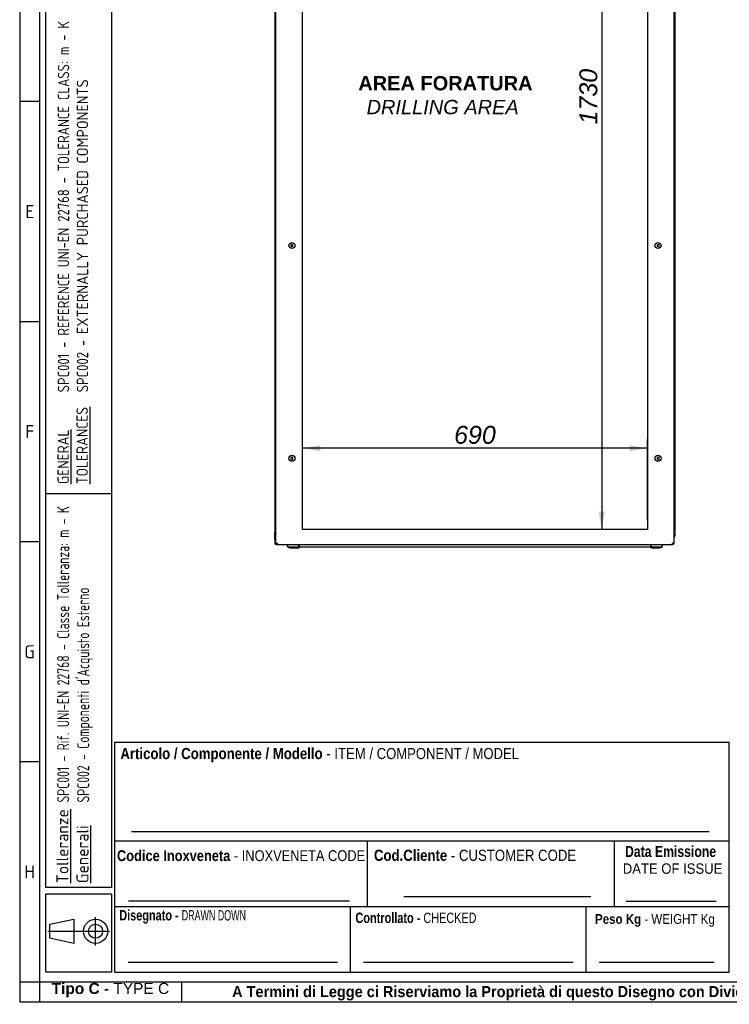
# Model space of a CAD drawing. Extents: x -15 to 412, y 11 to 308.
# Tile 1 of 9: x 6 to 115, y 11 to 162. Entities that reach past the tile are written whole.
import ezdxf
from ezdxf.lldxf.tags import DXFTag

# ---------------------------------------------------------------- set-up
doc = ezdxf.new("R2010")
doc.units = 0
doc.layers.get('0').update_dxf_attribs({"linetype": 'CONTINUOUS'})
for name, color, linetype in [('_TRANSLATION', 7, 'CONTINUOUS'), ('AE00100_03', 7, 'CONTINUOUS'), ('AE00219_03', 7, 'CONTINUOUS'), ('AE00715_01', 7, 'CONTINUOUS'), ('DEFAULT', 7, 'CONTINUOUS'), ('DV6__TRANSLATION', 7, 'CONTINUOUS'), ('F0000000_80', 7, 'CONTINUOUS'), ('F0000000_81', 7, 'CONTINUOUS'), ('M0000000_06', 7, 'CONTINUOUS'), ('M0000000_29', 7, 'CONTINUOUS'), ('M0000000_36', 7, 'CONTINUOUS'), ('M0000000_43', 7, 'CONTINUOUS'), ('M0000000_44', 7, 'CONTINUOUS'), ('SBAVATURE', 7, 'CONTINUOUS')]:
    doc.layers.add(name, color=color, linetype=linetype)
doc.styles.add('SEACAD_ARIAL', font='arial.ttf')
doc.styles.add('SEACAD_ARIAL_NARROW', font='ARIALN.TTF', dxfattribs={"width": 0.8})
doc.styles.add('SEACAD_ARIALB', font='arialbd.ttf', dxfattribs={"width": 0.9})
doc.styles.add('SEACAD_ARIALI', font='ariali.ttf')
doc.styles.add('SEACAD_SOLID_EDGE_ANSI', font='seans.ttf', dxfattribs={"width": 0.9})
doc.styles.add('SEACAD_SOLID_EDGE_ANSIB', font='seansbd.ttf', dxfattribs={"width": 0.9})
tags = doc.linetypes.add('CENTER2', pattern=[28.575, 19.05, -3.175, 3.175, -3.175]).pattern_tags.tags
tags[10:11] = [DXFTag(74, 4), DXFTag(75, 0), DXFTag(340, '0'), DXFTag(46, 0.0), DXFTag(50, 0.0), DXFTag(44, 0.0), DXFTag(45, 0.0)]
tags[8:9] = [DXFTag(74, 4), DXFTag(75, 0), DXFTag(340, '0'), DXFTag(46, 0.0), DXFTag(50, 0.0), DXFTag(44, 0.0), DXFTag(45, 0.0)]
tags[6:7] = [DXFTag(74, 4), DXFTag(75, 0), DXFTag(340, '0'), DXFTag(46, 0.0), DXFTag(50, 0.0), DXFTag(44, 0.0), DXFTag(45, 0.0)]
tags[4:5] = [DXFTag(74, 4), DXFTag(75, 0), DXFTag(340, '0'), DXFTag(46, 0.0), DXFTag(50, 0.0), DXFTag(44, 0.0), DXFTag(45, 0.0)]
doc.dimstyles.new('ISO', dxfattribs={"dimtxt": 2.75, "dimasz": 2.75, "dimexe": 1.375, "dimexo": 1.375, "dimgap": 0.6875, "dimtad": 1, "dimdec": 1, "dimlfac": 13.000013, "dimtxsty": 'SEACAD_ARIAL', "dimblk1": '_SE_FILLED', "dimblk2": '_SE_FILLED', "dimsah": 1, "dimcen": 1.375, "dimazin": 3, "dimtfac": 0.7, "dimtdec": 3, "dimtmove": 0, "dimatfit": 3})

# ---------------------------------------------------------------- blocks, each defined once
blk = doc.blocks.new('SE5')
at = {"layer": 'AE00100_03', "color": 7, "linetype": 'CONTINUOUS'}
for p, q in [((52.2, 218.99), (52.61, 218.99)), ((54.04, 218.99), (54.46, 218.99)), ((98.04, 218.99), (98.46, 218.99)), ((99.89, 218.99), (100.3, 218.99))]:
    blk.add_line(p, q, dxfattribs=at)
for centre, start, end in [((52.2, 218.89), 90, 180), ((52.61, 218.89), 0, 90), ((54.04, 218.89), 90, 180), ((54.46, 218.89), 0, 90), ((98.04, 218.89), 90, 180), ((98.46, 218.89), 0, 90), ((99.89, 218.89), 90, 180), ((100.3, 218.89), 0, 90)]:
    blk.add_arc(centre, 0.1, start, end, dxfattribs=at)
at = {"layer": 'AE00219_03', "color": 7, "linetype": 'CONTINUOUS'}
for p, q in [((48.1, 205.79), (47.94, 205.71)), ((48.25, 205.71), (48.1, 205.79)), ((104.4, 205.79), (104.25, 205.71)), ((104.56, 205.71), (104.4, 205.79)), ((47.94, 205.71), (47.94, 205.53)), ((47.94, 205.53), (48.1, 205.44)), ((48.1, 205.44), (48.25, 205.53)), ((48.25, 205.53), (48.25, 205.71)), ((104.25, 205.71), (104.25, 205.53)), ((104.25, 205.53), (104.4, 205.44)), ((104.4, 205.44), (104.56, 205.53)), ((104.56, 205.53), (104.56, 205.71)), ((48.1, 173.1), (47.94, 173.01)), ((47.94, 173.01), (47.94, 172.84)), ((47.94, 172.84), (48.1, 172.75)), ((48.25, 173.01), (48.1, 173.1)), ((48.1, 172.75), (48.25, 172.84)), ((48.25, 172.84), (48.25, 173.01)), ((104.4, 173.1), (104.25, 173.01)), ((104.25, 173.01), (104.25, 172.84)), ((104.25, 172.84), (104.4, 172.75)), ((104.56, 173.01), (104.4, 173.1)), ((104.4, 172.75), (104.56, 172.84)), ((104.56, 172.84), (104.56, 173.01)), ((48.1, 127.33), (47.94, 127.24)), ((47.94, 127.24), (47.94, 127.07)), ((48.25, 127.24), (48.1, 127.33)), ((48.25, 127.07), (48.25, 127.24)), ((104.4, 127.33), (104.25, 127.24)), ((104.25, 127.24), (104.25, 127.07)), ((104.56, 127.24), (104.4, 127.33)), ((104.56, 127.07), (104.56, 127.24)), ((47.94, 127.07), (48.1, 126.98)), ((48.1, 126.98), (48.25, 127.07)), ((104.25, 127.07), (104.4, 126.98)), ((104.4, 126.98), (104.56, 127.07)), ((48.1, 94.64), (47.94, 94.55)), ((47.94, 94.55), (47.94, 94.37)), ((47.94, 94.37), (48.1, 94.29)), ((48.25, 94.55), (48.1, 94.64)), ((48.1, 94.29), (48.25, 94.37)), ((48.25, 94.37), (48.25, 94.55)), ((104.4, 94.64), (104.25, 94.55)), ((104.25, 94.55), (104.25, 94.37)), ((104.25, 94.37), (104.4, 94.29)), ((104.56, 94.55), (104.4, 94.64)), ((104.4, 94.29), (104.56, 94.37)), ((104.56, 94.37), (104.56, 94.55))]:
    blk.add_line(p, q, dxfattribs=at)
for centre in [(48.1, 205.62), (104.4, 205.62), (48.1, 172.92), (104.4, 172.92), (48.1, 127.16), (104.4, 127.16), (48.1, 94.46), (104.4, 94.46)]:
    blk.add_circle(centre, 0.462, dxfattribs=at)
at = {"layer": 'AE00715_01', "color": 7, "linetype": 'CONTINUOUS'}
for p, q in [((47.36, 220.08), (47.36, 219.54)), ((47.36, 219.54), (47.46, 219.54)), ((47.6, 220.31), (48.77, 220.31)), ((48.06, 219.54), (48.98, 219.54)), ((49.67, 219.54), (49.67, 220.08)), ((102.83, 220.08), (102.83, 219.54)), ((103.52, 219.54), (104.44, 219.54)), ((103.73, 220.31), (104.9, 220.31)), ((105.03, 219.54), (105.13, 219.54)), ((105.13, 219.54), (105.13, 220.08))]:
    blk.add_line(p, q, dxfattribs=at)
for centre, start, end in [((47.6, 220.08), 90, 180), ((49.44, 220.08), 0, 10.044), ((103.06, 220.08), 168.5634, 180), ((104.9, 220.08), 0, 90)]:
    blk.add_arc(centre, 0.231, start, end, dxfattribs=at)
for points, knots in [([(48.52, 223.66), (48.46, 223.65), (48.34, 223.65), (48.13, 223.6), (47.91, 223.51), (47.7, 223.38), (47.51, 223.21), (47.34, 223), (47.19, 222.77), (47.07, 222.5), (46.99, 222.22), (46.93, 221.92), (46.91, 221.62), (46.92, 221.31), (46.97, 221.01), (47.05, 220.72), (47.16, 220.44), (47.28, 220.25), (47.35, 220.14), (47.37, 220.12)], [0, 0, 0, 0, 0.0363109, 0.0913896, 0.1465017, 0.2022276, 0.2589757, 0.3168701, 0.3757534, 0.4353057, 0.4952088, 0.5552267, 0.6152983, 0.6754539, 0.7357519, 0.7962517, 0.8570038, 0.9179854, 0.9378832, 0.9378832, 0.9378832, 0.9378832]), ([(48.52, 222.73), (48.53, 222.73), (48.58, 222.73), (48.66, 222.71), (48.76, 222.65), (48.87, 222.56), (48.97, 222.43), (49.06, 222.26), (49.13, 222.07), (49.18, 221.86), (49.2, 221.64), (49.2, 221.41), (49.16, 221.19), (49.1, 220.99), (49.02, 220.81), (48.93, 220.66), (48.82, 220.55), (48.72, 220.48), (48.61, 220.43), (48.51, 220.42), (48.41, 220.44), (48.3, 220.49), (48.19, 220.57), (48.09, 220.69), (47.99, 220.85), (47.92, 221.04), (47.86, 221.25), (47.84, 221.47), (47.84, 221.69), (47.86, 221.91), (47.92, 222.12), (47.99, 222.31), (48.09, 222.46), (48.19, 222.58), (48.3, 222.67), (48.4, 222.72), (48.48, 222.73), (48.51, 222.73), (48.52, 222.73)], [0, 0, 0, 0, 0.013654, 0.045454, 0.073888, 0.100943, 0.129763, 0.158057, 0.186262, 0.214515, 0.242858, 0.271242, 0.299575, 0.32775, 0.355715, 0.383497, 0.411257, 0.439323, 0.468499, 0.500378, 0.537441, 0.566473, 0.593784, 0.62289, 0.651258, 0.679475, 0.707708, 0.736031, 0.764412, 0.792771, 0.820991, 0.849008, 0.876824, 0.904578, 0.932518, 0.961319, 0.995513, 1, 1, 1, 1]), ([(49.48, 219.91), (49.48, 219.91), (49.55, 219.97), (49.67, 220.11), (49.82, 220.34), (49.94, 220.6), (50.04, 220.88), (50.1, 221.18), (50.13, 221.48), (50.12, 221.79), (50.08, 222.09), (50.01, 222.39), (49.9, 222.66), (49.76, 222.92), (49.59, 223.14), (49.39, 223.34), (49.17, 223.49), (48.94, 223.59), (48.72, 223.65), (48.58, 223.65), (48.52, 223.66)], [0, 0, 0, 0, 0.002838, 0.060502, 0.119204, 0.178644, 0.238491, 0.298489, 0.358543, 0.41867, 0.47893, 0.539377, 0.60007, 0.661008, 0.721999, 0.782672, 0.842521, 0.901094, 0.958231, 1, 1, 1, 1]), ([(103.98, 223.66), (103.92, 223.65), (103.8, 223.65), (103.59, 223.6), (103.37, 223.51), (103.16, 223.38), (102.97, 223.21), (102.8, 223), (102.65, 222.77), (102.53, 222.5), (102.45, 222.22), (102.39, 221.92), (102.37, 221.62), (102.38, 221.31), (102.43, 221.01), (102.51, 220.72), (102.63, 220.44), (102.77, 220.19), (102.91, 220.01), (103, 219.94), (103.02, 219.91)], [0, 0, 0, 0, 0.036306, 0.091376, 0.14648, 0.202198, 0.258938, 0.316824, 0.375699, 0.435242, 0.495137, 0.555146, 0.615209, 0.675356, 0.735645, 0.796136, 0.856879, 0.917852, 0.978813, 1, 1, 1, 1]), ([(103.98, 222.73), (104, 222.73), (104.04, 222.73), (104.12, 222.71), (104.23, 222.65), (104.33, 222.56), (104.43, 222.43), (104.53, 222.26), (104.6, 222.07), (104.64, 221.86), (104.66, 221.64), (104.66, 221.41), (104.62, 221.19), (104.56, 220.99), (104.48, 220.81), (104.39, 220.66), (104.28, 220.55), (104.18, 220.48), (104.08, 220.43), (103.97, 220.42), (103.87, 220.44), (103.76, 220.49), (103.65, 220.57), (103.55, 220.69), (103.45, 220.85), (103.38, 221.04), (103.33, 221.25), (103.3, 221.47), (103.3, 221.69), (103.33, 221.91), (103.38, 222.12), (103.46, 222.31), (103.55, 222.46), (103.65, 222.58), (103.76, 222.67), (103.86, 222.72), (103.94, 222.73), (103.97, 222.73), (103.98, 222.73)], [0, 0, 0, 0, 0.013654, 0.045454, 0.073888, 0.100943, 0.129763, 0.158057, 0.186262, 0.214515, 0.242858, 0.271242, 0.299575, 0.32775, 0.355715, 0.383497, 0.411257, 0.439323, 0.468499, 0.500378, 0.537441, 0.566473, 0.593784, 0.62289, 0.651258, 0.679475, 0.707708, 0.736031, 0.764412, 0.792771, 0.820991, 0.849008, 0.876824, 0.904578, 0.932518, 0.961319, 0.995513, 1, 1, 1, 1]), ([(105.13, 220.12), (105.18, 220.19), (105.28, 220.34), (105.4, 220.6), (105.5, 220.88), (105.56, 221.18), (105.59, 221.48), (105.58, 221.79), (105.54, 222.09), (105.47, 222.39), (105.36, 222.66), (105.22, 222.92), (105.05, 223.14), (104.85, 223.34), (104.64, 223.49), (104.4, 223.59), (104.18, 223.65), (104.05, 223.65), (103.98, 223.66)], [0.0614443, 0.0614443, 0.0614443, 0.0614443, 0.1193262, 0.1787577, 0.2385967, 0.2985862, 0.3586315, 0.4187504, 0.4790018, 0.5394407, 0.6001258, 0.6610546, 0.7220374, 0.7827021, 0.8425432, 0.9011081, 0.958237, 1, 1, 1, 1]), ([(48.77, 220.31), (48.78, 220.31), (48.79, 220.31), (48.81, 220.3), (48.82, 220.3), (48.84, 220.28), (48.85, 220.28), (48.87, 220.26), (48.88, 220.25), (48.9, 220.23), (48.91, 220.22), (48.93, 220.19), (48.94, 220.18), (48.97, 220.14), (48.99, 220.11), (49, 220.08)], [0, 0, 0, 0, 0.125, 0.125, 0.25, 0.25, 0.375, 0.375, 0.5, 0.5, 0.625, 0.625, 0.75, 0.75, 1, 1, 1, 1]), ([(49.48, 219.91), (49.47, 219.9), (49.46, 219.89), (49.44, 219.88), (49.43, 219.87), (49.4, 219.86), (49.39, 219.86), (49.36, 219.85), (49.35, 219.85), (49.32, 219.85), (49.31, 219.85), (49.28, 219.86), (49.26, 219.86), (49.23, 219.87), (49.21, 219.88), (49.18, 219.89), (49.17, 219.9), (49.12, 219.93), (49.1, 219.95), (49.06, 220), (49.05, 220.01), (49.02, 220.04), (49.01, 220.06), (49, 220.08)], [0.2574269, 0.2574269, 0.2574269, 0.2574269, 0.3125, 0.3125, 0.375, 0.375, 0.4375, 0.4375, 0.5, 0.5, 0.5625, 0.5625, 0.625, 0.625, 0.6875, 0.6875, 0.75, 0.75, 0.875, 0.875, 0.9375, 0.9375, 1, 1, 1, 1]), ([(103.49, 220.08), (103.48, 220.04), (103.45, 220.01), (103.4, 219.96), (103.37, 219.93), (103.33, 219.9), (103.31, 219.89), (103.28, 219.88), (103.27, 219.87), (103.24, 219.86), (103.22, 219.86), (103.19, 219.85), (103.18, 219.85), (103.15, 219.85), (103.14, 219.85), (103.11, 219.86), (103.1, 219.86), (103.07, 219.87), (103.06, 219.88), (103.04, 219.89), (103.03, 219.9), (103.02, 219.91)], [0, 0, 0, 0, 0.125, 0.125, 0.25, 0.25, 0.3125, 0.3125, 0.375, 0.375, 0.4375, 0.4375, 0.5, 0.5, 0.5625, 0.5625, 0.625, 0.625, 0.6875, 0.6875, 0.7455732, 0.7455732, 0.7455732, 0.7455732]), ([(103.49, 220.08), (103.51, 220.11), (103.53, 220.14), (103.56, 220.18), (103.57, 220.19), (103.59, 220.22), (103.6, 220.23), (103.62, 220.25), (103.63, 220.26), (103.65, 220.28), (103.66, 220.28), (103.68, 220.3), (103.69, 220.3), (103.71, 220.31), (103.72, 220.31), (103.73, 220.31)], [0, 0, 0, 0, 0.25, 0.25, 0.375, 0.375, 0.5, 0.5, 0.625, 0.625, 0.75, 0.75, 0.875, 0.875, 1, 1, 1, 1])]:
    blk.add_open_spline(points, degree=3, knots=knots, dxfattribs=at)
at = {"layer": 'DV6__TRANSLATION', "color": 7, "linetype": 'CENTER2'}
for p, q in [((49.71, 83.5), (49.71, 216.58)), ((49.71, 216.58), (102.79, 216.58)), ((102.79, 216.58), (102.79, 83.5)), ((102.79, 83.5), (49.71, 83.5))]:
    blk.add_line(p, q, dxfattribs=at)
at = {"layer": 'F0000000_80', "color": 7, "linetype": 'CONTINUOUS'}
for p, q in [((45.63, 81.41), (45.63, 218.67)), ((45.63, 218.67), (45.85, 218.67)), ((45.85, 218.89), (106.65, 218.89)), ((45.85, 218.89), (45.85, 218.89)), ((106.65, 218.89), (106.65, 218.89)), ((106.86, 218.67), (106.65, 218.67)), ((106.86, 81.41), (106.86, 218.67)), ((45.63, 81.41), (45.85, 81.41)), ((45.85, 81.19), (106.65, 81.19)), ((45.85, 81.19), (45.85, 81.19)), ((106.86, 81.41), (106.65, 81.41)), ((106.65, 81.19), (106.65, 81.19))]:
    blk.add_line(p, q, dxfattribs=at)
for centre, radius, start, end in [((45.85, 218.67), 0.215, 90, 180), ((59.23, 218.68), 13.38, 179.1297, 180.0518), ((106.65, 218.67), 0.215, 0, 90), ((94.8, 218.69), 11.85, 359.8886, 0.9299), ((45.85, 81.41), 0.215, 180, 270), ((57.7, 81.39), 11.85, 179.8886, 180.9299), ((94.8, 81.39), 11.85, 359.0701, 0.1114), ((106.65, 81.41), 0.215, 270, 0)]:
    blk.add_arc(centre, radius, start, end, dxfattribs=at)
at = {"layer": 'F0000000_81', "color": 7, "linetype": 'CONTINUOUS'}
for p, q in [((45.48, 218.12), (45.48, 218.67)), ((45.48, 218.12), (45.48, 218.12)), ((45.48, 217.56), (45.48, 218.12)), ((45.48, 218.12), (45.63, 218.12)), ((45.6, 218.12), (45.48, 218.12)), ((45.6, 218.12), (45.6, 218.67)), ((45.6, 218.67), (45.63, 218.67)), ((45.6, 218.12), (45.6, 218.12)), ((45.85, 218.89), (45.7, 218.89)), ((45.48, 216.96), (45.48, 217.25)), ((45.48, 82.83), (45.48, 83.12)), ((45.48, 81.96), (45.48, 82.52)), ((45.6, 81.96), (45.48, 81.96)), ((45.48, 81.96), (45.48, 81.41)), ((45.48, 81.96), (45.48, 81.96)), ((45.48, 81.96), (45.63, 81.96)), ((45.6, 81.96), (45.6, 81.96)), ((45.6, 81.96), (45.6, 81.41)), ((45.6, 81.41), (45.63, 81.41)), ((45.85, 81.19), (45.7, 81.19))]:
    blk.add_line(p, q, dxfattribs=at)
for centre, radius, start, end in [((45.7, 218.67), 0.215, 90, 180), ((45.7, 218.67), 0.1, 114.3701, 180), ((45.7, 81.41), 0.215, 180, 270), ((45.7, 81.41), 0.1, 180, 245.6298)]:
    blk.add_arc(centre, radius, start, end, dxfattribs=at)
at = {"layer": 'M0000000_06', "color": 7, "linetype": 'CONTINUOUS'}
for p, q in [((47.38, 81.19), (47.38, 81)), ((47.44, 81), (47.44, 81.19)), ((49.17, 80.81), (47.63, 80.81)), ((47.63, 80.75), (47.94, 80.75)), ((47.94, 80.67), (47.94, 80.81)), ((48.1, 80.66), (47.96, 80.66)), ((48.94, 80.66), (48.1, 80.66)), ((49.08, 80.66), (48.94, 80.66)), ((49.1, 80.67), (49.1, 80.81)), ((49.1, 80.75), (49.17, 80.75)), ((49.17, 81), (49.17, 81.19)), ((49.17, 80.75), (49.17, 81)), ((49.17, 80.75), (49.25, 80.75)), ((49.25, 81), (49.25, 81.19)), ((49.25, 80.75), (49.25, 81)), ((103.25, 81.19), (103.25, 81)), ((103.25, 81), (103.25, 80.75)), ((103.33, 80.75), (103.25, 80.75)), ((103.33, 81.19), (103.33, 81)), ((103.33, 81), (103.33, 80.75)), ((104.86, 80.81), (103.33, 80.81)), ((103.33, 80.75), (103.4, 80.75)), ((103.4, 80.67), (103.4, 80.81)), ((103.56, 80.66), (103.42, 80.66)), ((104.4, 80.66), (103.56, 80.66)), ((104.54, 80.66), (104.4, 80.66)), ((104.56, 80.67), (104.56, 80.81)), ((104.56, 80.75), (104.86, 80.75)), ((105.06, 81.19), (105.06, 81)), ((105.11, 81), (105.11, 81.19))]:
    blk.add_line(p, q, dxfattribs=at)
for centre, radius, start, end in [((47.63, 81), 0.25, 180, 270), ((47.63, 81), 0.192, 180, 270), ((47.96, 80.67), 0.0192, 180, 270), ((49.08, 80.67), 0.0192, 270, 0), ((103.42, 80.67), 0.0192, 180, 270), ((104.54, 80.67), 0.0192, 270, 0), ((104.86, 81), 0.192, 270, 0), ((104.86, 81), 0.25, 270, 0)]:
    blk.add_arc(centre, radius, start, end, dxfattribs=at)
at = {"layer": 'M0000000_29', "color": 7, "linetype": 'CONTINUOUS'}
for p, q in [((45.48, 216.96), (45.48, 83.12)), ((45.63, 216.96), (45.48, 216.96)), ((106.86, 216.96), (107.02, 216.96)), ((107.02, 83.12), (107.02, 216.96)), ((45.63, 83.12), (45.48, 83.12)), ((106.86, 83.12), (107.02, 83.12))]:
    blk.add_line(p, q, dxfattribs=at)
at = {"layer": 'M0000000_36', "color": 7, "linetype": 'CONTINUOUS'}
for p, q in [((47.46, 219.54), (48.05, 219.54)), ((47.46, 219.32), (47.46, 219.54)), ((48.99, 219.54), (103.51, 219.54)), ((104.45, 219.54), (105.03, 219.54)), ((105.03, 219.54), (105.03, 219.32)), ((47.25, 219.33), (47.25, 219.32)), ((47.25, 218.89), (47.25, 219.32)), ((47.25, 219.32), (47.25, 219.32)), ((105.25, 219.32), (105.25, 219.34)), ((105.25, 219.32), (105.25, 218.89))]:
    blk.add_line(p, q, dxfattribs=at)
for centre, radius, start, end in [((47.46, 219.32), 0.215, 90.0029, 179.9971), ((105.03, 219.32), 0.215, 3.2641, 90), ((47.45, 205.94), 13.38, 89.9482, 90.8683), ((105.06, 207.27), 12.05, 89.0833, 90.1028)]:
    blk.add_arc(centre, radius, start, end, dxfattribs=at)
at = {"layer": 'M0000000_43', "color": 7, "linetype": 'CONTINUOUS'}
blk.add_line((103.25, 80.81), (49.25, 80.81), dxfattribs=at)
at = {"layer": 'M0000000_44', "color": 7, "linetype": 'CONTINUOUS'}
for p, q in [((45.48, 217.56), (45.48, 217.25)), ((45.57, 217.25), (45.57, 217.56)), ((45.58, 217.56), (45.58, 217.26)), ((106.92, 217.56), (106.92, 217.26)), ((106.93, 217.25), (106.93, 217.56)), ((107.02, 217.56), (107.02, 217.25)), ((45.48, 82.52), (45.48, 82.83)), ((45.57, 82.83), (45.57, 82.52)), ((45.58, 82.52), (45.58, 82.82)), ((106.92, 82.52), (106.92, 82.82)), ((106.93, 82.83), (106.93, 82.52)), ((107.02, 82.52), (107.02, 82.83))]:
    blk.add_line(p, q, dxfattribs=at)
for centre, radius, start, end in [((45.58, 217.56), 0.0962, 53.1301, 180), ((45.76, 217.25), 0.285, 180, 242.6478), ((45.58, 217.56), 0.00385, 0, 180), ((45.76, 217.25), 0.192, 180, 227.1564), ((45.77, 217.26), 0.192, 180, 223.9455), ((106.92, 217.56), 0.0962, 0, 126.8699), ((106.73, 217.26), 0.192, 316.0545, 0), ((106.73, 217.25), 0.285, 297.3522, 0), ((106.73, 217.25), 0.192, 312.8436, 0), ((106.92, 217.56), 0.00385, 0, 180), ((45.76, 82.83), 0.285, 117.3522, 180), ((45.58, 82.52), 0.0962, 180, 306.8699), ((45.76, 82.83), 0.192, 132.8436, 180), ((45.58, 82.52), 0.00385, 180, 0), ((45.77, 82.82), 0.192, 136.0545, 180), ((106.73, 82.83), 0.285, 0, 62.6478), ((106.73, 82.83), 0.192, 0, 47.1564), ((106.73, 82.82), 0.192, 0, 43.9455), ((106.92, 82.52), 0.0962, 233.1301, 0), ((106.92, 82.52), 0.00385, 180, 0)]:
    blk.add_arc(centre, radius, start, end, dxfattribs=at)
blk = doc.blocks.new('DMBLK139')
at = {"layer": '_TRANSLATION', "linetype": 'CONTINUOUS'}
for points in [[(95.29, 213.83), (96.2, 213.83), (95.75, 216.58)], [(95.29, 86.25), (95.75, 83.5), (96.2, 86.25)]]:
    blk.add_hatch(color=7, dxfattribs=at).paths.add_polyline_path(points)
at = {"layer": '_TRANSLATION', "color": 7, "linetype": 'CONTINUOUS'}
for p, q in [((101.41, 216.58), (94.37, 216.58)), ((95.75, 216.58), (95.75, 83.5)), ((101.41, 83.5), (94.37, 83.5))]:
    blk.add_line(p, q, dxfattribs=at)
at = {"layer": '_TRANSLATION', "color": 7, "linetype": 'CONTINUOUS', "style": 'SEACAD_ARIALI'}
blk.add_text('1730', height=2.75, rotation=90, dxfattribs=at).set_placement((95.06, 145.76))
blk = doc.blocks.new('_SE_FILLED')
at = {"color": 0}
blk.add_line((0, 0), (-1, 0), dxfattribs=at)
blk.add_solid([(0, 0), (-1, -0.1665), (-1, 0.1665), (0, 0)], dxfattribs=at)
blk = doc.blocks.new('DMBLK140')
at = {"layer": '_TRANSLATION', "linetype": 'CONTINUOUS'}
for points in [[(52.46, 96.46), (49.71, 96), (52.46, 95.55)], [(100.04, 96.46), (100.04, 95.55), (102.79, 96)]]:
    blk.add_hatch(color=7, dxfattribs=at).paths.add_polyline_path(points)
at = {"layer": '_TRANSLATION', "color": 7, "linetype": 'CONTINUOUS'}
for p, q in [((49.71, 84.88), (49.71, 97.38)), ((102.79, 84.88), (102.79, 97.38)), ((102.79, 96), (49.71, 96))]:
    blk.add_line(p, q, dxfattribs=at)
at = {"layer": '_TRANSLATION', "color": 7, "linetype": 'CONTINUOUS', "style": 'SEACAD_ARIALI'}
blk.add_text('690', height=2.75, dxfattribs=at).set_placement((73.04, 96.69))

msp = doc.modelspace()

# ---------------------------------------------------------------- linework, layer by layer
at = {"color": 7, "linetype": 'CONTINUOUS'}
for p, q in [((6.2345, 287.5885), (6.2345, 10.9591)), ((9.2632, 149.2738), (6.2345, 149.2738)), ((9.2632, 115.4523), (6.2345, 115.4523)), ((9.2632, 81.6323), (6.2345, 81.6323)), ((115.3627, 15.5023), (115.3627, 50.8402)), ((9.2632, 47.8094), (6.2345, 47.8094)), ((20.8732, 35.6943), (115.3627, 35.6943)), ((65.3142, 27.1127), (94.0877, 27.1127)), ((99.5125, 26.4196), (113.3229, 26.4196)), ((20.8732, 25.5983), (115.3627, 25.5983)), ((57.1127, 15.5023), (57.1127, 25.5983)), ((93.3627, 15.5023), (93.3627, 25.5983)), ((17.9067, 19.6166), (17.9067, 23.9417)), ((10.5658, 21.7792), (20.0693, 21.7792)), ((22.8924, 17.0167), (55.0999, 17.0167)), ((59.1319, 17.0167), (91.3394, 17.0167)), ((95.3723, 17.0167), (113.0498, 17.0167)), ((31.1945, 10.9545), (31.1945, 13.9833)), ((6.2345, 10.9591), (412.092, 10.9591))]:
    msp.add_line(p, q, dxfattribs=at)
msp.add_lwpolyline([(14.582, 19.9256), (10.8748, 20.6979), (10.8748, 22.8605), (14.582, 23.6328), (14.582, 19.9256)], dxfattribs=at)
for radius in [1.8536, 1.0813]:
    msp.add_circle((17.9067, 21.7792), radius, dxfattribs=at)
at = {"layer": 'DEFAULT', "color": 7, "linetype": 'CONTINUOUS'}
for p, q in [((9.2632, 287.5885), (9.2632, 10.9591)), ((10.2728, 28.5002), (10.2728, 283.0453)), ((20.3688, 283.0453), (20.3688, 28.5002)), ((20.3688, 89.0002), (10.2728, 89.0002)), ((20.8732, 15.5023), (20.8732, 50.8402)), ((20.8732, 50.8402), (115.3627, 50.8402)), ((59.7132, 25.5983), (59.7132, 35.6943)), ((97.7132, 25.5983), (97.7132, 35.6943)), ((20.3688, 28.5002), (10.2728, 28.5002)), ((20.3688, 27.5002), (10.2728, 27.5002)), ((10.2728, 15.5002), (10.2728, 27.5002)), ((20.3688, 27.5002), (20.3688, 15.5002)), ((20.3688, 15.5002), (10.2728, 15.5002)), ((20.8732, 15.5023), (115.3627, 15.5023)), ((6.2345, 13.9879), (412.092, 13.9879))]:
    msp.add_line(p, q, dxfattribs=at)
at = {"layer": 'SBAVATURE', "color": 7, "linetype": 'CONTINUOUS'}
for p, q in [((23.4325, 37.0879), (112.2663, 37.0879)), ((22.9681, 26.4745), (56.9736, 26.4745))]:
    msp.add_line(p, q, dxfattribs=at)

# ---------------------------------------------------------------- block references
at = {"layer": '_TRANSLATION'}
msp.add_blockref('SE5', (0, 0), dxfattribs=at)

# ---------------------------------------------------------------- texts
at = {"attachment_point": 1, "rotation": 90}
for s, insert, char_height, width in [('{\\fSolid Edge ANSI|b0|i0|c0|p34;\\W0.84600x;\\C7;SPC001 - REFERENCE UNI-EN 22768 - TOLERANCE CLASS: m - K}\\P{\\fSolid Edge ANSI|b0|i0|c0|p34;\\W0.84600x;\\C7;SPC002 - }{\\fSolid Edge ANSI|b0|i0|c0|p34;\\W0.94000x;\\C7;EXTERNALLY PURCHASED COMPONENTS}', (12.1007, 104.6046), 1.75, 56.681326), ('{\\fSolid Edge ANSI|b1|i0|c0|p34;\\L\\C7;Tolleranze}\\P{\\fSolid Edge ANSI|b1|i0|c0|p34;\\L\\C7;Generali}', (11.8901, 29.1688), 1.85, 10.939448)]:
    msp.add_mtext(s, dxfattribs=dict(at, insert=insert, char_height=char_height, width=width))
at = {"attachment_point": 8}
for s, insert, char_height, width in [('{\\fSolid Edge ANSI|b0||i0||c0|p34;\\C7;\\H2.019192;\\W1.;E}', (7.7852, 131.3592), 2.019192, 2.3978), ('{\\fSolid Edge ANSI|b0||i0||c0|p34;\\C7;\\H2.019192;\\W1.;F}', (7.7833, 97.5377), 2.019192, 2.271601), ('{\\fSolid Edge ANSI|b0||i0||c0|p34;\\C7;\\H2.019192;\\W1.;G}', (7.7575, 63.7163), 2.019192, 2.5871), ('{\\fSolid Edge ANSI|b0||i0||c0|p34;\\C7;\\H2.019192;\\W1.;H}', (7.7594, 29.8948), 2.019192, 2.713299), ('{\\fArial|b1||i0||c0|p34;\\C7;\\H1.7;\\W1.;Tipo C - }{\\fArial|b0||i0||c0|p34;\\C7;\\H1.7;\\W1.;TYPE C}', (20.1864, 11.6341), 1.7, 18.158685), ('{\\fArial|b1||i0||c0|p34;\\C7;\\H1.7;\\W0.94;A Termini di Legge ci Riserviamo la Proprietà di questo Disegno con Divieto di Riprodurlo e di Renderlo Comunque Noto a Terzi Senza Nostra Autorizzazione}', (122.3664, 11.137), 1.7, 175.011409)]:
    msp.add_mtext(s, dxfattribs=dict(at, insert=insert, char_height=char_height, width=width))
at = {"attachment_point": 1, "rotation": 90}
for s, insert, char_height, width, style in [('{\\fSolid Edge ANSI|b0|i0|c0|p34;\\L\\C7;GENERAL}\\P{\\fSolid Edge ANSI|b0|i0|c0|p34;\\L\\C7;TOLERANCES}\\P', (12.0476, 90.4853), 1.75, 12.632031, 'SEACAD_SOLID_EDGE_ANSI'), ("{\\fSolid Edge ANSI|b1|i0|c0|p34;\\W0.82000x;\\C7;SPC001 - Rif. UNI-EN 22768 - Classe Tolleranza: m - K}\\P{\\fSolid Edge ANSI|b1|i0|c0|p34;\\W0.82000x;\\C7;SPC002 - Componenti d'Acquisto Esterno}", (11.9999, 41.5712), 1.85, 46.587945, 'SEACAD_SOLID_EDGE_ANSIB')]:
    msp.add_mtext(s, dxfattribs=dict(at, insert=insert, char_height=char_height, width=width, style=style))
for s, insert, char_height, width, attachment_point, style in [('{\\fArial|b1||i0||c0|p34;\\C7;\\H1.7163132;\\W0.846;Articolo / Componente / Modello}{\\fArial|b0||i0||c0|p34;\\C7;\\H1.7163132;\\W0.846; - ITEM}{\\fArial|b0||i0||c0|p34;\\C7;\\H1.7;\\W0.846; / COMPONENT / MODEL}', (21.7198, 47.7193), 1.7163132, 61.387499, 7, 'SEACAD_ARIAL'), ('{\\fArial|b1||i0||c0|p34;\\C7;\\H1.7;\\W0.792;Data Emissione}', (99.3241, 33.1732), 1.7, 14.357393, 7, 'SEACAD_ARIALB'), ('{\\fArial|b1||i0||c0|p34;\\C7;\\H1.67;\\W0.846;Codice Inoxveneta}{\\fArial|b0||i0||c0|p34;\\C7;\\H1.67;\\W0.846; - INOXVENETA CODE}', (21.1956, 32.5427), 1.67, 38.232355, 7, 'SEACAD_ARIAL'), ('{\\fArial|b1||i0||c0|p34;\\C7;\\H1.7163132;\\W0.846;Cod.Cliente}{\\fArial|b0||i0||c0|p34;\\C7;\\H1.7163132;\\W0.846; - CUSTOMER CODE}', (60.7144, 32.5724), 1.7163132, 31.526466, 7, 'SEACAD_ARIAL'), ('{\\fArial|b0||i0||c0|p34;\\C7;\\H1.6;\\W0.9;DATE OF ISSUE}', (98.9778, 30.5903), 1.6, 15.116546, 7, 'SEACAD_ARIAL'), ('{\\fArial|b1||i0||c0|p34;\\C7;\\H1.6;\\W0.752;Disegnato - }{\\fArial Narrow|b0||i0||c0|p34;\\C7;\\H1.5875;\\W0.752;\\T1.;DRAWN DOWN}', (31.2845, 22.9505), 1.6, 19.881166, 8, 'SEACAD_ARIAL_NARROW'), ('{\\fArial|b1||i0||c0|p34;\\C7;\\H1.6;\\W0.752;Controllato - }{\\fArial|b0||i0||c0|p34;\\C7;\\H1.5875;\\W0.752;\\T1.;CHECKED}{\\fArial|b1||i0||c0|p34;\\C7;\\H1.6;\\W0.752; }', (67.1717, 23.0261), 1.6, 18.832867, 8, 'SEACAD_ARIALB'), ('{\\fArial|b1||i0||c0|p34;\\C7;\\H1.5;\\W0.846;Peso Kg}{\\fArial|b0||i0||c0|p34;\\C7;\\H1.5;\\W0.846; - WEIGHT Kg}', (94.7121, 22.4585), 1.5, 18.732777, 7, 'SEACAD_ARIAL')]:
    msp.add_mtext(s, dxfattribs=dict(insert=insert, char_height=char_height, width=width, attachment_point=attachment_point, style=style))
at = {"layer": '_TRANSLATION', "insert": (71.281, 150.2485), "char_height": 2.2, "width": 30.578523, "attachment_point": 5}
msp.add_mtext('{\\fArial|b0||i0||c0|p34;\\C7;\\H2.2;\\W1.; }{\\fArial|b1||i0||c0|p34;\\C7;\\H2.2;\\W1.;AREA FORATURA \\P}{\\fArial|b0||i1||c0|p34;\\C7;\\H2.2;\\W1.;DRILLING AREA}', dxfattribs=at)

# ---------------------------------------------------------------- dimensions: what is measured, and where the dimension line sits
at = {"layer": '_TRANSLATION', "color": 7, "linetype": 'CONTINUOUS'}
dim = msp.add_linear_dim(base=(95.7455, 216.5787), p1=(102.7875, 216.5787), p2=(102.7875, 83.5019), angle=270, text='\\A1;<>', dimstyle='ISO', dxfattribs=at)
dim.commit()
dim.dimension.update_dxf_attribs({"geometry": 'DMBLK139', "text_midpoint": (95.7455, 150.0403), "dimtype": 161})
dim = msp.add_linear_dim(base=(49.7107, 96.0046), p1=(102.7875, 83.5019), p2=(49.7107, 83.5019), text='\\A1;<>', dimstyle='ISO', dxfattribs=at)
dim.commit()
dim.dimension.update_dxf_attribs({"geometry": 'DMBLK140', "text_midpoint": (76.2491, 96.0046), "dimtype": 160})

doc.saveas('drawing.dxf')
